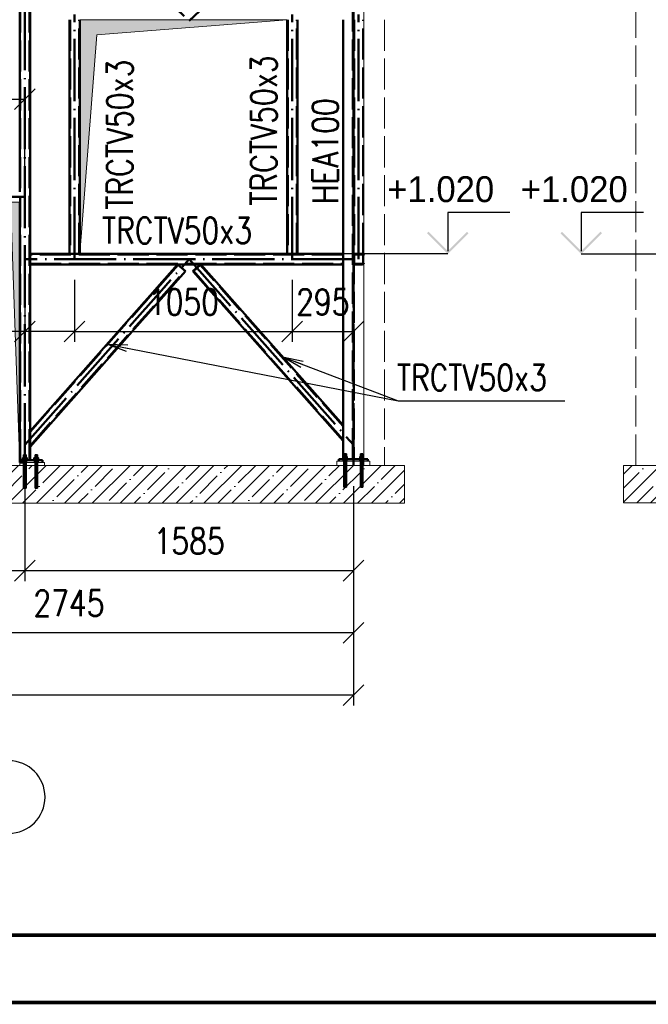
# Paper-space layout 'Layout1' of a CAD drawing. Extents: x -2 to 935, y -36 to 422.
# Tile 24 of 63: x 341 to 401, y 0 to 95. Entities that reach past the tile are written whole.
import ezdxf
from ezdxf.enums import TextEntityAlignment as Align

# ---------------------------------------------------------------- set-up
doc = ezdxf.new("R2010")
doc.units = 0
for name, pattern in [('ACAD_ISO02W100', [15, 12, -3]), ('ACAD_ISO04W100', [30.5, 24, -3, 0.5, -3]), ('HP_01_CER_B', [8, 5, -1, 1, -1])]:
    doc.linetypes.add(name, pattern=pattern)
doc.layers.get('0').update_dxf_attribs({"linetype": 'CONTINUOUS'})
doc.layers.get('DEFPOINTS').update_dxf_attribs({"color": 132, "linetype": 'CONTINUOUS'})
doc.layers.add('RAMECEK_HP', color=251, linetype='CONTINUOUS')
for name, color, linetype, lineweight in [('SS_KOTVY', 2, 'CONTINUOUS', 35), ('SS_KOTY', 3, 'CONTINUOUS', 25), ('SS_KOTY-VYSKOVA', 140, 'CONTINUOUS', 25), ('SS_OPLASTENI-PANEL', 9, 'CONTINUOUS', 13), ('SS_OSY_025', 7, 'HP_01_CER_B', 25), ('SS_PODKLADY', 9, 'CONTINUOUS', 13), ('SS_PODLITÍ', 9, 'CONTINUOUS', 13), ('SS_POPIS_PROFILU', 13, 'CONTINUOUS', 25), ('SS_SLOUPY', 143, 'CONTINUOUS', 50), ('SS_ZTUŽENÍ', 81, 'CONTINUOUS', 50)]:
    doc.layers.add(name, color=color, linetype=linetype, lineweight=lineweight)
doc.styles.add('ROMANS', font='romans.shx', dxfattribs={"width": 0.8})
doc.styles.add('romans.shx', font='romans.shx', dxfattribs={"height": 5})
doc.dimstyles.new('A-1_(2.5)_50AS', dxfattribs={"dimtxt": 2.5, "dimasz": 2, "dimexe": 1, "dimexo": 2, "dimgap": 0, "dimtad": 0, "dimdec": 1, "dimlfac": 50, "dimrnd": 1, "dimtxsty": 'ROMANS', "dimblk1": 'OBLIQUE', "dimblk2": 'OBLIQUE', "dimsah": 1, "dimcen": 2, "dimclrd": 256, "dimclre": 256, "dimclrt": 256, "dimadec": 1, "dimazin": 2, "dimtfac": 0.714286, "dimtdec": 1, "dimtmove": 0, "dimatfit": 3, "dimldrblk": 'OPEN', "dimfxl": 1, "dimtvp": 1.142857, "dimtfill": 1, "dimtolj": 1, "dimlwd": -1, "dimlwe": -1, "dimarcsym": 0})

# ---------------------------------------------------------------- blocks, each defined once
blk = doc.blocks.new('*U6')
at = {"layer": 'RAMECEK_HP', "lineweight": 35, "const_width": 0.35}
for points in [[(0, 420), (0, 0), (743, 0), (743, 420)], [(6.5, 413.5), (6.5, 6.5), (736.5, 6.5), (736.5, 413.5)]]:
    blk.add_lwpolyline(points, close=True, dxfattribs=at)
at = {"layer": 'DEFPOINTS', "style": 'ROMANS', "width": 0.8}
blk.add_attdef('TISK', text='', height=10, dxfattribs=at).set_placement((743, -33), align=Align.RIGHT)
blk = doc.blocks.new('_Oblique')
at = {"color": 0, "linetype": 'ByBlock', "lineweight": -2}
blk.add_line((-0.5, -0.5), (0.5, 0.5), dxfattribs=at)
blk = doc.blocks.new('*D109')
at = {"layer": 'DEFPOINTS', "color": 0, "transparency": 16777216}
for p in [(331.716, 51.807, -50360.74), (341.116, 51.807, -50360.74), (341.116, 41.659)]:
    blk.add_point(p, dxfattribs=at)
at = {"layer": 'SS_KOTY', "transparency": 16777216}
for p, q in [((331.716, 49.807), (331.716, 40.659)), ((341.116, 49.807), (341.116, 40.659)), ((331.716, 41.659), (341.116, 41.659))]:
    blk.add_line(p, q, dxfattribs=at)
at = {"layer": 'SS_KOTY', "transparency": 16777216, "xscale": 2, "yscale": 2, "zscale": 2, "rotation": 180}
blk.add_blockref('_Oblique', (331.716, 41.659), dxfattribs=at)
at = {"layer": 'SS_KOTY', "transparency": 16777216, "xscale": 2, "yscale": 2, "zscale": 2}
blk.add_blockref('_Oblique', (341.116, 41.659), dxfattribs=at)
at = {"layer": 'SS_KOTY', "transparency": 16777216, "insert": (336.416, 44.516), "char_height": 2.5, "attachment_point": 5, "style": 'ROMANS', "bg_fill": 3, "box_fill_scale": 1.1, "bg_fill_color": 256, "bg_fill_true_color": 13158600, "bg_fill_transparency": 0}
blk.add_mtext('\\A1;470', dxfattribs=at)
blk = doc.blocks.new('_OPEN')
at = {"color": 0, "linetype": 'ByBlock'}
for p, q in [((-1, 0.167), (0, 0)), ((0, 0), (-1, -0.167)), ((0, 0), (-1, 0))]:
    blk.add_line(p, q, dxfattribs=at)
blk = doc.blocks.new('*D110')
at = {"layer": 'DEFPOINTS', "color": 0, "transparency": 16777216}
for p in [(341.116, 51.807, -50360.74), (372.816, 51.807), (372.816, 41.659)]:
    blk.add_point(p, dxfattribs=at)
at = {"layer": 'SS_KOTY', "transparency": 16777216}
for p, q in [((341.116, 49.807), (341.116, 40.659)), ((372.816, 49.807), (372.816, 40.659)), ((341.116, 41.659), (372.816, 41.659))]:
    blk.add_line(p, q, dxfattribs=at)
at = {"layer": 'SS_KOTY', "transparency": 16777216, "xscale": 2, "yscale": 2, "zscale": 2, "rotation": 180}
blk.add_blockref('_Oblique', (341.116, 41.659), dxfattribs=at)
at = {"layer": 'SS_KOTY', "transparency": 16777216, "xscale": 2, "yscale": 2, "zscale": 2}
blk.add_blockref('_Oblique', (372.816, 41.659), dxfattribs=at)
at = {"layer": 'SS_KOTY', "transparency": 16777216, "insert": (356.966, 44.516), "char_height": 2.5, "attachment_point": 5, "style": 'ROMANS', "bg_fill": 3, "box_fill_scale": 1.1, "bg_fill_color": 256, "bg_fill_true_color": 13158600, "bg_fill_transparency": 0}
blk.add_mtext('\\A1;1585', dxfattribs=at)
blk = doc.blocks.new('*D111')
at = {"layer": 'DEFPOINTS', "color": 0, "transparency": 16777216}
for p in [(263.016, 51.807, -50361.2), (372.816, 51.807), (263.016, 29.659)]:
    blk.add_point(p, dxfattribs=at)
at = {"layer": 'SS_KOTY', "transparency": 16777216}
for p, q in [((263.016, 49.807), (263.016, 28.659)), ((372.816, 49.807), (372.816, 28.659)), ((372.816, 29.659), (263.016, 29.659))]:
    blk.add_line(p, q, dxfattribs=at)
at = {"layer": 'SS_KOTY', "transparency": 16777216, "xscale": 2, "yscale": 2, "zscale": 2, "rotation": 180}
blk.add_blockref('_Oblique', (263.016, 29.659), dxfattribs=at)
at = {"layer": 'SS_KOTY', "transparency": 16777216, "xscale": 2, "yscale": 2, "zscale": 2}
blk.add_blockref('_Oblique', (372.816, 29.659), dxfattribs=at)
at = {"layer": 'SS_KOTY', "transparency": 16777216, "insert": (317.916, 32.516), "char_height": 2.5, "attachment_point": 5, "style": 'ROMANS', "bg_fill": 3, "box_fill_scale": 1.1, "bg_fill_color": 256, "bg_fill_true_color": 13158600, "bg_fill_transparency": 0}
blk.add_mtext('\\A1;5490', dxfattribs=at)
blk = doc.blocks.new('*D121')
at = {"layer": 'DEFPOINTS', "color": 0, "transparency": 16777216}
for p in [(341.116, 71.707), (345.916, 71.707), (345.916, 64.718)]:
    blk.add_point(p, dxfattribs=at)
at = {"layer": 'SS_KOTY', "transparency": 16777216}
for p, q in [((341.116, 69.707), (341.116, 63.718)), ((345.916, 69.707), (345.916, 63.718)), ((341.116, 64.718), (333.973, 64.718)), ((345.916, 64.718), (341.116, 64.718))]:
    blk.add_line(p, q, dxfattribs=at)
at = {"layer": 'SS_KOTY', "transparency": 16777216, "xscale": 2, "yscale": 2, "zscale": 2, "rotation": 180}
blk.add_blockref('_Oblique', (341.116, 64.718), dxfattribs=at)
at = {"layer": 'SS_KOTY', "transparency": 16777216, "xscale": 2, "yscale": 2, "zscale": 2}
blk.add_blockref('_Oblique', (345.916, 64.718), dxfattribs=at)
at = {"layer": 'SS_KOTY', "transparency": 16777216, "insert": (336.544, 67.575), "char_height": 2.5, "attachment_point": 5, "style": 'ROMANS', "bg_fill": 3, "box_fill_scale": 1.1, "bg_fill_color": 256, "bg_fill_true_color": 13158600, "bg_fill_transparency": 0}
blk.add_mtext('\\A1;240', dxfattribs=at)
blk = doc.blocks.new('*D122')
at = {"layer": 'DEFPOINTS', "color": 0, "transparency": 16777216}
for p in [(345.916, 71.707), (366.916, 71.707), (366.916, 64.718)]:
    blk.add_point(p, dxfattribs=at)
at = {"layer": 'SS_KOTY', "transparency": 16777216}
for p, q in [((345.916, 69.707), (345.916, 63.718)), ((366.916, 69.707), (366.916, 63.718)), ((345.916, 64.718), (366.916, 64.718))]:
    blk.add_line(p, q, dxfattribs=at)
at = {"layer": 'SS_KOTY', "transparency": 16777216, "xscale": 2, "yscale": 2, "zscale": 2, "rotation": 180}
blk.add_blockref('_Oblique', (345.916, 64.718), dxfattribs=at)
at = {"layer": 'SS_KOTY', "transparency": 16777216, "xscale": 2, "yscale": 2, "zscale": 2}
blk.add_blockref('_Oblique', (366.916, 64.718), dxfattribs=at)
at = {"layer": 'SS_KOTY', "transparency": 16777216, "insert": (356.416, 67.575), "char_height": 2.5, "attachment_point": 5, "style": 'ROMANS', "bg_fill": 3, "box_fill_scale": 1.1, "bg_fill_color": 256, "bg_fill_true_color": 13158600, "bg_fill_transparency": 0}
blk.add_mtext('\\A1;1050', dxfattribs=at)
blk = doc.blocks.new('*D123')
at = {"layer": 'DEFPOINTS', "color": 0, "transparency": 16777216}
for p in [(366.916, 71.707), (372.816, 71.707), (372.816, 64.718)]:
    blk.add_point(p, dxfattribs=at)
at = {"layer": 'SS_KOTY', "transparency": 16777216}
for p, q in [((366.916, 69.707), (366.916, 63.718)), ((372.816, 69.707), (372.816, 63.718)), ((366.916, 64.718), (372.816, 64.718))]:
    blk.add_line(p, q, dxfattribs=at)
at = {"layer": 'SS_KOTY', "transparency": 16777216, "xscale": 2, "yscale": 2, "zscale": 2, "rotation": 180}
blk.add_blockref('_Oblique', (366.916, 64.718), dxfattribs=at)
at = {"layer": 'SS_KOTY', "transparency": 16777216, "xscale": 2, "yscale": 2, "zscale": 2}
blk.add_blockref('_Oblique', (372.816, 64.718), dxfattribs=at)
at = {"layer": 'SS_KOTY', "transparency": 16777216, "insert": (369.866, 67.575), "char_height": 2.5, "attachment_point": 5, "style": 'ROMANS', "bg_fill": 3, "box_fill_scale": 1.1, "bg_fill_color": 256, "bg_fill_true_color": 13158600, "bg_fill_transparency": 0}
blk.add_mtext('\\A1;295', dxfattribs=at)
blk = doc.blocks.new('*D125')
at = {"layer": 'DEFPOINTS', "color": 0, "transparency": 16777216}
for p in [(341.116, 87.128), (326.116, 77.707), (341.116, 77.707)]:
    blk.add_point(p, dxfattribs=at)
at = {"layer": 'SS_KOTY', "transparency": 16777216}
for p, q in [((326.116, 79.707), (326.116, 88.128)), ((341.116, 79.707), (341.116, 88.128)), ((326.116, 87.128), (341.116, 87.128))]:
    blk.add_line(p, q, dxfattribs=at)
at = {"layer": 'SS_KOTY', "transparency": 16777216, "xscale": 2, "yscale": 2, "zscale": 2, "rotation": 180}
blk.add_blockref('_Oblique', (326.116, 87.128), dxfattribs=at)
at = {"layer": 'SS_KOTY', "transparency": 16777216, "xscale": 2, "yscale": 2, "zscale": 2}
blk.add_blockref('_Oblique', (341.116, 87.128), dxfattribs=at)
at = {"layer": 'SS_KOTY', "transparency": 16777216, "insert": (333.616, 89.985), "char_height": 2.5, "attachment_point": 5, "style": 'ROMANS', "bg_fill": 3, "box_fill_scale": 1.1, "bg_fill_color": 256, "bg_fill_true_color": 13158600, "bg_fill_transparency": 0}
blk.add_mtext('\\A1;750', dxfattribs=at)
blk = doc.blocks.new('*D126')
at = {"layer": 'DEFPOINTS', "color": 0, "transparency": 16777216}
for p in [(317.916, 51.807), (372.816, 51.807), (317.916, 35.659)]:
    blk.add_point(p, dxfattribs=at)
at = {"layer": 'SS_KOTY', "transparency": 16777216}
for p, q in [((317.916, 49.807), (317.916, 34.659)), ((372.816, 49.807), (372.816, 34.659)), ((372.816, 35.659), (317.916, 35.659))]:
    blk.add_line(p, q, dxfattribs=at)
at = {"layer": 'SS_KOTY', "transparency": 16777216, "xscale": 2, "yscale": 2, "zscale": 2, "rotation": 180}
blk.add_blockref('_Oblique', (317.916, 35.659), dxfattribs=at)
at = {"layer": 'SS_KOTY', "transparency": 16777216, "xscale": 2, "yscale": 2, "zscale": 2}
blk.add_blockref('_Oblique', (372.816, 35.659), dxfattribs=at)
at = {"layer": 'SS_KOTY', "transparency": 16777216, "insert": (345.366, 38.516), "char_height": 2.5, "attachment_point": 5, "style": 'ROMANS', "bg_fill": 3, "box_fill_scale": 1.1, "bg_fill_color": 256, "bg_fill_true_color": 13158600, "bg_fill_transparency": 0}
blk.add_mtext('\\A1;2745', dxfattribs=at)

psp = doc.layouts.get("Layout1")

# ---------------------------------------------------------------- hatches: boundary and pattern name
at = {"layer": 'SS_KOTY-VYSKOVA'}
for points in [[(380.0579, 74.3484), (379.9164, 74.207), (381.9164, 72.207), (383.9164, 74.207), (383.775, 74.3484), (381.9164, 72.4898)], [(392.9419, 74.3484), (392.8005, 74.207), (394.8005, 72.207), (396.8005, 74.207), (396.6591, 74.3484), (394.8005, 72.4898)]]:
    psp.add_hatch(color=256, dxfattribs=at).paths.add_polyline_path(points)
at = {"layer": 'SS_PODKLADY'}
h = psp.add_hatch(color=256, dxfattribs=at)
h.dxf.hatch_style = 1
h.paths.add_polyline_path([(348.0578, 93.3404), (366.4159, 94.807), (346.4159, 94.807), (346.4159, 72.207)])
h = psp.add_hatch(dxfattribs=at)
h.set_pattern_fill('ANSI35', color=256, scale=0.3, style=0)
h.set_pattern_definition([(45, (512.8723, 51.807), (-1.34704, 1.34704), []), (45, (514.2193, 51.807), (-1.347038, 1.347038), [2.38125, -0.47625, 0, -0.47625])])
h.paths.add_polyline_path([(398.865, 48.1939), (518.3757, 48.1939), (518.3757, 51.807), (398.865, 51.807)], flags=0)

# ---------------------------------------------------------------- linework, layer by layer
at = {"layer": 'SS_KOTVY', "color": 7, "linetype": 'ACAD_ISO04W100', "ltscale": 0.25}
for p, q in [((341.3559, 52.507), (340.8759, 52.507)), ((341.1159, 52.507), (341.1159, 52.507)), ((342.4559, 52.507), (341.9759, 52.507)), ((342.2159, 52.507), (342.2159, 52.507)), ((372.2559, 52.607), (371.7759, 52.607)), ((372.0159, 52.607), (372.0159, 52.607)), ((373.8559, 52.607), (373.3759, 52.607)), ((373.6159, 52.607), (373.6159, 52.607))]:
    psp.add_line(p, q, dxfattribs=at)
at = {"layer": 'SS_KOTVY', "color": 3, "linetype": 'ACAD_ISO02W100', "ltscale": 0.25}
for p, q in [((340.8759, 52.357), (340.8805, 52.357)), ((340.8759, 52.357), (340.8759, 52.307)), ((340.8805, 52.357), (340.8941, 52.357)), ((340.8941, 52.357), (340.9163, 52.357)), ((341.0064, 52.557), (340.8969, 52.557)), ((340.8969, 52.557), (340.8969, 52.357)), ((340.9163, 52.357), (340.9462, 52.357)), ((340.9462, 52.357), (340.9825, 52.357)), ((340.9825, 52.357), (341.024, 52.357)), ((341.005, 52.827), (340.9959, 52.827)), ((340.9959, 52.827), (340.9959, 52.557)), ((341.031, 52.827), (341.005, 52.827)), ((341.2254, 52.557), (341.0064, 52.557)), ((341.0064, 52.557), (341.0064, 52.357)), ((341.024, 52.357), (341.0691, 52.357)), ((341.07, 52.827), (341.031, 52.827)), ((341.0691, 52.357), (341.1159, 52.357)), ((341.1159, 52.827), (341.07, 52.827)), ((341.1618, 52.827), (341.1159, 52.827)), ((341.1159, 52.357), (341.1627, 52.357)), ((341.2007, 52.827), (341.1618, 52.827)), ((341.1627, 52.357), (341.2077, 52.357)), ((341.2267, 52.827), (341.2007, 52.827)), ((341.2077, 52.357), (341.2492, 52.357)), ((341.3349, 52.557), (341.2254, 52.557)), ((341.2254, 52.557), (341.2254, 52.357)), ((341.2359, 52.827), (341.2267, 52.827)), ((341.2359, 52.557), (341.2359, 52.827)), ((341.2492, 52.357), (341.2856, 52.357)), ((341.2856, 52.357), (341.3154, 52.357)), ((341.3154, 52.357), (341.3376, 52.357)), ((341.3349, 52.357), (341.3349, 52.557)), ((341.3376, 52.357), (341.3513, 52.357)), ((341.3513, 52.357), (341.3559, 52.357)), ((341.3559, 52.307), (341.3559, 52.357)), ((371.8158, 52.457), (371.8163, 52.457)), ((371.8163, 52.457), (371.8262, 52.457)), ((372.0159, 52.657), (371.8262, 52.657)), ((371.8262, 52.657), (371.8262, 52.457)), ((371.8262, 52.457), (371.8462, 52.457)), ((371.8462, 52.457), (371.8825, 52.457)), ((371.8825, 52.457), (371.924, 52.457)), ((371.905, 52.927), (371.8959, 52.927)), ((371.8959, 52.927), (371.8959, 52.657)), ((371.931, 52.927), (371.905, 52.927)), ((371.924, 52.457), (371.9691, 52.457)), ((371.97, 52.927), (371.931, 52.927)), ((371.9691, 52.457), (372.0159, 52.457)), ((372.0159, 52.927), (371.97, 52.927)), ((372.0618, 52.927), (372.0159, 52.927)), ((372.2055, 52.657), (372.0159, 52.657)), ((372.0159, 52.657), (372.0159, 52.457)), ((372.0159, 52.457), (372.0627, 52.457)), ((372.1007, 52.927), (372.0618, 52.927)), ((372.0627, 52.457), (372.1077, 52.457)), ((372.1267, 52.927), (372.1007, 52.927)), ((372.1077, 52.457), (372.1492, 52.457)), ((372.1359, 52.927), (372.1267, 52.927)), ((372.1359, 52.657), (372.1359, 52.927)), ((372.1492, 52.457), (372.1856, 52.457)), ((372.1856, 52.457), (372.2055, 52.457)), ((372.2055, 52.457), (372.2055, 52.657)), ((372.2055, 52.457), (372.2154, 52.457)), ((372.2154, 52.457), (372.2376, 52.457)), ((372.2376, 52.457), (372.2513, 52.457)), ((372.2513, 52.457), (372.2559, 52.457)), ((372.2559, 52.407), (372.2559, 52.457)), ((373.3759, 52.457), (373.3805, 52.457)), ((373.3759, 52.457), (373.3759, 52.407)), ((373.3805, 52.457), (373.3941, 52.457)), ((373.3941, 52.457), (373.4163, 52.457)), ((373.4163, 52.457), (373.4262, 52.457)), ((373.6159, 52.657), (373.4262, 52.657)), ((373.4262, 52.657), (373.4262, 52.457)), ((373.4262, 52.457), (373.4462, 52.457)), ((373.4462, 52.457), (373.4825, 52.457)), ((373.4825, 52.457), (373.524, 52.457)), ((373.505, 52.927), (373.4959, 52.927)), ((373.4959, 52.927), (373.4959, 52.657)), ((373.531, 52.927), (373.505, 52.927)), ((373.524, 52.457), (373.5691, 52.457)), ((373.57, 52.927), (373.531, 52.927)), ((373.5691, 52.457), (373.6159, 52.457)), ((373.6159, 52.927), (373.57, 52.927)), ((373.6618, 52.927), (373.6159, 52.927)), ((373.8055, 52.657), (373.6159, 52.657)), ((373.6159, 52.657), (373.6159, 52.457)), ((373.6159, 52.457), (373.6627, 52.457)), ((373.7007, 52.927), (373.6618, 52.927)), ((373.6627, 52.457), (373.7077, 52.457)), ((373.7267, 52.927), (373.7007, 52.927)), ((373.7077, 52.457), (373.7492, 52.457)), ((373.7359, 52.927), (373.7267, 52.927)), ((373.7359, 52.657), (373.7359, 52.927)), ((373.7492, 52.457), (373.7856, 52.457)), ((373.7856, 52.457), (373.8055, 52.457)), ((373.8055, 52.457), (373.8055, 52.657)), ((373.8055, 52.457), (373.8154, 52.457)), ((373.8154, 52.457), (373.816, 52.457)), ((373.816, 52.457), (373.8376, 52.457)), ((373.8376, 52.457), (373.8513, 52.457)), ((373.8513, 52.457), (373.8559, 52.457)), ((373.8559, 52.407), (373.8559, 52.457))]:
    psp.add_line(p, q, dxfattribs=at)
at = {"layer": 'SS_KOTVY', "color": 1, "linetype": 'Continuous', "ltscale": 0.25}
for p, q in [((341.9759, 52.357), (341.9805, 52.357)), ((341.9759, 52.357), (341.9759, 52.307)), ((341.9805, 52.357), (341.9941, 52.357)), ((341.9941, 52.357), (342.0163, 52.357)), ((342.1064, 52.557), (341.9969, 52.557)), ((341.9969, 52.557), (341.9969, 52.357)), ((342.0163, 52.357), (342.0462, 52.357)), ((342.0462, 52.357), (342.0825, 52.357)), ((342.0825, 52.357), (342.124, 52.357)), ((342.105, 52.827), (342.0959, 52.827)), ((342.0959, 52.827), (342.0959, 52.557)), ((342.131, 52.827), (342.105, 52.827)), ((342.3254, 52.557), (342.1064, 52.557)), ((342.1064, 52.557), (342.1064, 52.357)), ((342.124, 52.357), (342.1691, 52.357)), ((342.17, 52.827), (342.131, 52.827)), ((342.1691, 52.357), (342.2159, 52.357)), ((342.2159, 52.827), (342.17, 52.827)), ((342.2618, 52.827), (342.2159, 52.827)), ((342.2159, 52.357), (342.2627, 52.357)), ((342.3007, 52.827), (342.2618, 52.827)), ((342.2627, 52.357), (342.3077, 52.357)), ((342.3267, 52.827), (342.3007, 52.827)), ((342.3077, 52.357), (342.3492, 52.357)), ((342.4349, 52.557), (342.3254, 52.557)), ((342.3254, 52.557), (342.3254, 52.357)), ((342.3359, 52.827), (342.3267, 52.827)), ((342.3359, 52.557), (342.3359, 52.827)), ((342.3492, 52.357), (342.3856, 52.357)), ((342.3856, 52.357), (342.4154, 52.357)), ((342.4154, 52.357), (342.4376, 52.357)), ((342.4349, 52.357), (342.4349, 52.557)), ((342.4376, 52.357), (342.4513, 52.357)), ((342.4513, 52.357), (342.4559, 52.357)), ((342.4559, 52.307), (342.4559, 52.357)), ((371.7759, 52.457), (371.7805, 52.457)), ((371.7759, 52.457), (371.7759, 52.407)), ((371.7805, 52.457), (371.7941, 52.457)), ((371.7941, 52.457), (371.8158, 52.457))]:
    psp.add_line(p, q, dxfattribs=at)
at = {"layer": 'SS_KOTY-VYSKOVA'}
for p, q in [((387.9164, 76.207, -50360.24), (381.9164, 76.207, -50360.24)), ((381.9164, 76.207, -50360.24), (381.9164, 72.4898, -50360.24)), ((400.8005, 76.207, 45599.36), (394.8005, 76.207, 45599.36)), ((394.8005, 76.207, 45599.36), (394.8005, 72.4898, 45599.36)), ((381.9164, 72.207), (371.8163, 72.207)), ((394.8005, 72.207), (404.0719, 72.207))]:
    psp.add_line(p, q, dxfattribs=at)
at = {"layer": 'SS_OPLASTENI-PANEL', "color": 9, "linetype": 'ACAD_ISO02W100', "ltscale": 0.25}
for p, q in [((375.8159, 109.807), (375.8159, 51.807)), ((400.0723, 51.807), (400.0723, 109.807)), ((375.8159, 72.207), (373.8159, 72.207))]:
    psp.add_line(p, q, dxfattribs=at)
at = {"layer": 'SS_OSY_025', "linetype": 'Continuous', "ltscale": 0.25}
psp.add_arc((339.5587, 19.8161), 3.5, 270, 90, dxfattribs=at)
at = {"layer": 'SS_PODKLADY', "ltscale": 0.25}
for p, q in [((377.7473, 48.1629), (377.7473, 51.807)), ((518.3757, 51.807), (398.865, 51.807)), ((398.865, 51.807), (398.865, 48.1939)), ((398.865, 48.1939), (518.3757, 48.1939))]:
    psp.add_line(p, q, dxfattribs=at)
at = {"layer": 'SS_PODKLADY', "elevation": -50360.24}
psp.add_lwpolyline([(346.4159, 72.207), (346.4159, 94.807), (366.4159, 94.807), (348.0578, 93.3404), (346.4159, 72.207)], dxfattribs=at)
at = {"layer": 'SS_PODLITÍ', "ltscale": 0.25}
psp.add_line((374.4159, 51.807), (374.4159, 52.207), dxfattribs=at)
at = {"layer": 'SS_POPIS_PROFILU', "color": 0, "linetype": 'ByBlock'}
for p, q in [((367.7417, 61.2494), (365.9898, 62.2702)), ((365.9898, 62.2702), (367.9781, 61.8728)), ((365.9898, 62.2702), (367.8599, 61.5611))]:
    psp.add_line(p, q, dxfattribs=at)
at = {"layer": 'SS_POPIS_PROFILU', "color": 13}
psp.add_lwpolyline([(365.9898, 62.2702), (377.1197, 58.0501), (393.215, 58.0501)], dxfattribs=at)
at = {"layer": 'SS_SLOUPY', "color": 1, "linetype": 'Continuous', "ltscale": 0.25}
for p, q in [((371.8159, 94.807), (371.8159, 72.207)), ((374.2159, 52.407), (371.4159, 52.407))]:
    psp.add_line(p, q, dxfattribs=at)
at = {"layer": 'SS_ZTUŽENÍ', "color": 7, "linetype": 'ACAD_ISO04W100', "ltscale": 0.25}
for p, q in [((341.1159, 109.807), (356.9659, 94.707)), ((356.9659, 94.707), (372.8159, 109.807))]:
    psp.add_line(p, q, dxfattribs=at)
at = {"layer": 'SS_ZTUŽENÍ', "color": 1, "linetype": 'Continuous', "ltscale": 0.25}
for p, q in [((345.4159, 94.807), (345.4159, 72.207)), ((346.4159, 72.207), (346.4159, 94.807)), ((366.4159, 94.807), (366.4159, 72.207)), ((367.4159, 72.207), (367.4159, 94.807)), ((371.8159, 72.207), (341.6159, 72.207)), ((342.8159, 52.307), (340.6159, 52.307))]:
    psp.add_line(p, q, dxfattribs=at)
at = {"layer": 'SS_ZTUŽENÍ', "color": 3, "linetype": 'ACAD_ISO02W100', "ltscale": 0.25}
for p, q in [((345.4759, 94.807), (345.4759, 72.207)), ((346.3559, 72.207), (346.3559, 94.807)), ((366.4759, 94.807), (366.4759, 72.207)), ((367.3559, 72.207), (367.3559, 94.807)), ((372.8159, 94.807), (372.8159, 72.207)), ((372.8759, 94.807), (372.8759, 72.207)), ((373.7559, 72.207), (373.7559, 94.807)), ((372.9359, 72.207), (372.8159, 72.207)), ((373.6959, 72.207), (372.9359, 72.207)), ((373.8159, 72.207), (373.6959, 72.207))]:
    psp.add_line(p, q, dxfattribs=at)

# ---------------------------------------------------------------- block references
at = {"layer": 'RAMECEK_HP'}
psp.add_blockref('*U6', (0, 0), dxfattribs=at)

# ---------------------------------------------------------------- texts
at = {"layer": 'SS_KOTY-VYSKOVA'}
for p in [(376.0828, 77.207), (388.9669, 77.207)]:
    psp.add_text('+1.020', height=2.5, dxfattribs=at).set_placement(p)
at = {"layer": 'SS_POPIS_PROFILU', "color": 13, "style": 'romans.shx', "width": 0.8}
for s, p in [('TRCTV50x3', (351.5205, 76.4735)), ('TRCTV50x3', (365.4159, 76.8771)), ('HEA100', (371.3568, 77.0306))]:
    psp.add_text(s, height=2.5, rotation=90, dxfattribs=at).set_placement(p)
for p in [(348.5576, 73.228), (377.0041, 59.0501), (377.0041, 59.0501)]:
    psp.add_text('TRCTV50x3', height=2.5, dxfattribs=at).set_placement(p)

# ---------------------------------------------------------------- next in the draw order: dimensions: what is measured, and where the dimension line sits
at = {"layer": 'SS_KOTY'}
for base, p1, p2, picture, middle in [((341.1159, 87.1281), (326.1159, 77.707), (341.1159, 77.707), '*D125', (333.6159, 89.9852)), ((341.1159, 41.6587), (331.7159, 51.807, -50360.74), (341.1159, 51.807, -50360.74), '*D109', (336.4159, 44.5159))]:
    dim = psp.add_linear_dim(base=base, p1=p1, p2=p2, dimstyle='A-1_(2.5)_50AS', override={"dimtmove": 1}, dxfattribs=at)
    dim.commit()
    dim.dimension.update_dxf_attribs({"geometry": picture, "text_midpoint": middle})
dim = psp.add_linear_dim(base=(345.9159, 64.7183), p1=(341.1159, 71.707), p2=(345.9159, 71.707), dimstyle='A-1_(2.5)_50AS', dxfattribs=at)
dim.commit()
dim.dimension.update_dxf_attribs({"geometry": '*D121', "text_midpoint": (336.5444, 64.7183), "dimtype": 160})

# ---------------------------------------------------------------- next in the draw order: linework, layer by layer
at = {"layer": 'SS_ZTUŽENÍ', "color": 1, "linetype": 'Continuous', "ltscale": 0.25}
for p, q in [((340.6159, 107.807), (340.6159, 78.207)), ((341.6159, 52.307), (341.6159, 107.807)), ((340.6159, 77.207), (340.6159, 52.307))]:
    psp.add_line(p, q, dxfattribs=at)
at = {"layer": 'SS_ZTUŽENÍ', "color": 3, "linetype": 'ACAD_ISO02W100', "ltscale": 0.25}
for p, q in [((340.6759, 107.807), (340.6759, 52.307)), ((341.5559, 52.307), (341.5559, 107.807))]:
    psp.add_line(p, q, dxfattribs=at)
at = {"layer": 'SS_ZTUŽENÍ', "color": 7, "linetype": 'ACAD_ISO04W100', "ltscale": 0.25}
psp.add_line((341.1159, 77.707), (317.9159, 77.707), dxfattribs=at)

# ---------------------------------------------------------------- next in the draw order: dimensions: what is measured, and where the dimension line sits
at = {"layer": 'SS_KOTY'}
for base, p1, p2, picture, middle in [((366.9159, 64.7183), (345.9159, 71.707), (366.9159, 71.707), '*D122', (356.4159, 67.5754)), ((372.8159, 41.6587), (341.1159, 51.807, -50360.74), (372.8159, 51.807), '*D110', (356.9659, 44.5159))]:
    dim = psp.add_linear_dim(base=base, p1=p1, p2=p2, dimstyle='A-1_(2.5)_50AS', override={"dimtmove": 1}, dxfattribs=at)
    dim.commit()
    dim.dimension.update_dxf_attribs({"geometry": picture, "text_midpoint": middle})

# ---------------------------------------------------------------- next in the draw order: linework, layer by layer
at = {"layer": 'SS_POPIS_PROFILU', "color": 0, "linetype": 'ByBlock'}
for p, q in [((350.9243, 62.7848), (349.0242, 63.4924)), ((349.0242, 63.4924), (351.0511, 63.4393)), ((349.0242, 63.4924), (350.9877, 63.112))]:
    psp.add_line(p, q, dxfattribs=at)
at = {"layer": 'SS_ZTUŽENÍ', "color": 7, "linetype": 'ACAD_ISO04W100', "ltscale": 0.25}
for p, q in [((345.9159, 71.707), (345.9159, 95.307)), ((341.1159, 53.807), (356.9659, 71.707))]:
    psp.add_line(p, q, dxfattribs=at)
at = {"layer": 'SS_ZTUŽENÍ', "color": 1, "linetype": 'Continuous', "ltscale": 0.25}
for p, q in [((355.8553, 71.207), (341.6159, 55.1259)), ((341.6159, 53.6175), (356.604, 70.5441)), ((356.604, 70.5441), (355.8553, 71.207)), ((358.0765, 71.207), (357.3278, 70.5441)), ((357.3405, 70.5296), (357.3278, 70.5441)), ((358.0892, 71.1926), (357.3405, 70.5296)), ((358.0323, 71.1663), (357.3735, 70.583)), ((357.3847, 70.5703), (357.3735, 70.583)), ((358.0435, 71.1537), (357.3847, 70.5703)), ((358.0323, 71.1663), (358.0435, 71.1537)), ((358.0892, 71.1926), (358.0765, 71.207))]:
    psp.add_line(p, q, dxfattribs=at)
at = {"layer": 'SS_ZTUŽENÍ', "color": 3, "linetype": 'ACAD_ISO02W100', "ltscale": 0.25}
for p, q in [((355.9002, 71.1672), (341.6159, 55.0354)), ((341.6159, 53.708), (356.559, 70.5838))]:
    psp.add_line(p, q, dxfattribs=at)

# ---------------------------------------------------------------- next in the draw order: dimensions: what is measured, and where the dimension line sits
at = {"layer": 'SS_KOTY'}
dim = psp.add_linear_dim(base=(372.8159, 64.7183), p1=(366.9159, 71.707), p2=(372.8159, 71.707), dimstyle='A-1_(2.5)_50AS', override={"dimtmove": 1}, dxfattribs=at)
dim.commit()
dim.dimension.update_dxf_attribs({"geometry": '*D123', "text_midpoint": (369.8659, 67.5754)})
dim = psp.add_linear_dim(base=(263.0159, 29.6587), p1=(372.8159, 51.807), p2=(263.0159, 51.807, -50361.2), dimstyle='A-1_(2.5)_50AS', dxfattribs=at)
dim.commit()
dim.dimension.update_dxf_attribs({"geometry": '*D111', "text_midpoint": (317.9159, 32.5159)})

# ---------------------------------------------------------------- next in the draw order: linework, layer by layer
at = {"layer": 'SS_OPLASTENI-PANEL', "color": 9, "linetype": 'Continuous', "ltscale": 0.25}
psp.add_line((373.8159, 109.807), (373.8159, 52.407), dxfattribs=at)
at = {"layer": 'SS_POPIS_PROFILU', "color": 13}
psp.add_lwpolyline([(349.0242, 63.4924), (377.1197, 58.0501), (393.215, 58.0501)], dxfattribs=at)
at = {"layer": 'SS_SLOUPY', "color": 3, "linetype": 'ACAD_ISO02W100', "ltscale": 0.25}
for p, q in [((372.7659, 52.407), (372.7659, 109.807)), ((372.8659, 109.807), (372.8659, 52.407))]:
    psp.add_line(p, q, dxfattribs=at)
at = {"layer": 'SS_SLOUPY', "color": 1, "linetype": 'Continuous', "ltscale": 0.25}
psp.add_line((371.8159, 71.207), (371.8159, 52.407), dxfattribs=at)
at = {"layer": 'SS_ZTUŽENÍ', "color": 7, "linetype": 'ACAD_ISO04W100', "ltscale": 0.25}
for p, q in [((366.9159, 71.707), (366.9159, 95.307)), ((373.3159, 71.707), (373.3159, 95.307)), ((372.8159, 71.707), (341.1159, 71.707)), ((356.9659, 71.707), (372.8159, 53.807)), ((373.3159, 71.707), (373.3159, 71.707))]:
    psp.add_line(p, q, dxfattribs=at)
at = {"layer": 'SS_ZTUŽENÍ', "color": 1, "linetype": 'Continuous', "ltscale": 0.25}
for p, q in [((371.8159, 72.207), (371.8159, 71.207)), ((341.6159, 71.207), (371.8159, 71.207)), ((371.8159, 54.1821), (357.3405, 70.5296)), ((371.8159, 55.6906), (358.0892, 71.1926))]:
    psp.add_line(p, q, dxfattribs=at)
at = {"layer": 'SS_ZTUŽENÍ', "color": 3, "linetype": 'ACAD_ISO02W100', "ltscale": 0.25}
for p, q in [((371.8159, 72.147), (341.6159, 72.147)), ((341.6159, 71.267), (371.8159, 71.267)), ((372.8159, 72.087), (372.8159, 71.327)), ((372.8759, 72.087), (372.8759, 71.327)), ((373.6959, 72.147), (372.9359, 72.147)), ((372.9359, 71.267), (373.6959, 71.267)), ((373.7559, 71.327), (373.7559, 72.087)), ((357.3735, 70.583), (371.8159, 54.2726)), ((371.8159, 55.6001), (358.0435, 71.1537)), ((372.9359, 71.207), (373.6959, 71.207))]:
    psp.add_line(p, q, dxfattribs=at)
for centre, start, end in [((372.9359, 72.087), 90, 180), ((373.6959, 72.087), 0, 90), ((372.9359, 71.327), 180, 270), ((373.6959, 71.327), 270, 0)]:
    psp.add_arc(centre, 0.12, start, end, dxfattribs=at)
at = {"layer": 'SS_ZTUŽENÍ', "color": 3, "linetype": 'ACAD_ISO02W100', "ltscale": 0.25, "extrusion": (2.42501e-12, -1.00429e-12, -1)}
psp.add_arc((-372.9359, 72.087), 0.06, 0, 90, dxfattribs=at)
at = {"layer": 'SS_ZTUŽENÍ', "color": 3, "linetype": 'ACAD_ISO02W100', "ltscale": 0.25, "extrusion": (-4.85094e-12, -2.00889e-12, -1)}
psp.add_arc((-372.9359, 71.327, 0), 0.06, 270, 0, dxfattribs=at)
at = {"layer": 'SS_ZTUŽENÍ', "color": 3, "linetype": 'ACAD_ISO02W100', "ltscale": 0.25, "extrusion": (-1.00491e-12, -2.42501e-12, -1)}
psp.add_arc((-373.6959, 72.087), 0.06, 90, 180, dxfattribs=at)
at = {"layer": 'SS_ZTUŽENÍ', "color": 3, "linetype": 'ACAD_ISO02W100', "ltscale": 0.25, "extrusion": (2.00889e-12, -4.85033e-12, -1)}
psp.add_arc((-373.6959, 71.327), 0.06, 180, 270, dxfattribs=at)

# ---------------------------------------------------------------- next in the draw order: dimensions: what is measured, and where the dimension line sits
at = {"layer": 'SS_KOTY'}
dim = psp.add_linear_dim(base=(317.9159, 35.6587), p1=(372.8159, 51.807), p2=(317.9159, 51.807), dimstyle='A-1_(2.5)_50AS', dxfattribs=at)
dim.commit()
dim.dimension.update_dxf_attribs({"geometry": '*D126', "text_midpoint": (345.3659, 38.5159)})

# ---------------------------------------------------------------- next in the draw order: hatches: boundary and pattern name
at = {"layer": 'SS_PODKLADY'}
h = psp.add_hatch(color=256, dxfattribs=at)
h.dxf.hatch_style = 1
h.paths.add_polyline_path([(339.7885, 75.6437), (340.6159, 51.807), (340.6159, 77.207), (326.6159, 77.207)])
h = psp.add_hatch(dxfattribs=at)
h.set_pattern_fill('ANSI35', color=256, scale=0.3, style=0)
h.set_pattern_definition([(45, (372.8159, 51.807), (-1.347038, 1.347038), []), (45, (374.163, 51.807), (-1.347038, 1.347038), [2.38125, -0.47625, 0, -0.47625])])
h.paths.add_polyline_path([(257.9477, 48.1629), (377.7473, 48.1629), (377.7473, 51.807), (257.9477, 51.807)], flags=0)

# ---------------------------------------------------------------- next in the draw order: linework, layer by layer
at = {"layer": 'SS_KOTVY', "color": 3, "linetype": 'ACAD_ISO02W100', "ltscale": 0.25}
for p, q in [((340.9959, 52.307), (340.9959, 52.107)), ((341.2359, 52.107), (341.2359, 52.307)), ((342.0959, 52.307), (342.0959, 52.107)), ((342.3359, 52.107), (342.3359, 52.307)), ((371.8959, 52.407), (371.8959, 52.207)), ((372.1359, 52.207), (372.1359, 52.407)), ((373.4959, 52.407), (373.4959, 52.207)), ((373.7359, 52.207), (373.7359, 52.407)), ((340.9959, 52.107), (340.9959, 49.627)), ((341.2359, 49.627), (341.2359, 52.107)), ((342.0959, 52.107), (342.0959, 51.807)), ((342.0959, 51.807), (342.0959, 49.627)), ((342.3359, 51.807), (342.3359, 52.107)), ((342.3359, 49.627), (342.3359, 51.807)), ((371.8959, 52.207), (371.8959, 49.727)), ((372.1359, 49.727), (372.1359, 52.207)), ((373.4959, 52.207), (373.4959, 49.727)), ((373.7359, 49.727), (373.7359, 52.207)), ((340.9959, 49.627), (340.9982, 49.627)), ((340.9982, 49.627), (341.005, 49.627)), ((341.005, 49.627), (341.0161, 49.627)), ((341.0161, 49.627), (341.031, 49.627)), ((341.031, 49.627), (341.0492, 49.627)), ((341.0492, 49.627), (341.07, 49.627)), ((341.07, 49.627), (341.0925, 49.627)), ((341.0925, 49.627), (341.1159, 49.627)), ((341.1159, 49.627), (341.1393, 49.627)), ((341.1393, 49.627), (341.1618, 49.627)), ((341.1618, 49.627), (341.1825, 49.627)), ((341.1825, 49.627), (341.2007, 49.627)), ((341.2007, 49.627), (341.2157, 49.627)), ((341.2157, 49.627), (341.2267, 49.627)), ((341.2267, 49.627), (341.2336, 49.627)), ((341.2336, 49.627), (341.2359, 49.627)), ((342.0959, 49.627), (342.0982, 49.627)), ((342.0982, 49.627), (342.105, 49.627)), ((342.105, 49.627), (342.1161, 49.627)), ((342.1161, 49.627), (342.131, 49.627)), ((342.131, 49.627), (342.1492, 49.627)), ((342.1492, 49.627), (342.17, 49.627)), ((342.17, 49.627), (342.1925, 49.627)), ((342.1925, 49.627), (342.2159, 49.627)), ((342.2159, 49.627), (342.2393, 49.627)), ((342.2393, 49.627), (342.2618, 49.627)), ((342.2618, 49.627), (342.2825, 49.627)), ((342.2825, 49.627), (342.3007, 49.627)), ((342.3007, 49.627), (342.3157, 49.627)), ((342.3157, 49.627), (342.3267, 49.627)), ((342.3267, 49.627), (342.3336, 49.627)), ((342.3336, 49.627), (342.3359, 49.627)), ((371.8959, 49.727), (371.8982, 49.727)), ((371.8982, 49.727), (371.905, 49.727)), ((371.905, 49.727), (371.9161, 49.727)), ((371.9161, 49.727), (371.931, 49.727)), ((371.931, 49.727), (371.9492, 49.727)), ((371.9492, 49.727), (371.97, 49.727)), ((371.97, 49.727), (371.9925, 49.727)), ((371.9925, 49.727), (372.0159, 49.727)), ((372.0159, 49.727), (372.0393, 49.727)), ((372.0393, 49.727), (372.0618, 49.727)), ((372.0618, 49.727), (372.0825, 49.727)), ((372.0825, 49.727), (372.1007, 49.727)), ((372.1007, 49.727), (372.1157, 49.727)), ((372.1157, 49.727), (372.1267, 49.727)), ((372.1267, 49.727), (372.1336, 49.727)), ((372.1336, 49.727), (372.1359, 49.727)), ((373.4959, 49.727), (373.4982, 49.727)), ((373.4982, 49.727), (373.505, 49.727)), ((373.505, 49.727), (373.5161, 49.727)), ((373.5161, 49.727), (373.531, 49.727)), ((373.531, 49.727), (373.5492, 49.727)), ((373.5492, 49.727), (373.57, 49.727)), ((373.57, 49.727), (373.5925, 49.727)), ((373.5925, 49.727), (373.6159, 49.727)), ((373.6159, 49.727), (373.6393, 49.727)), ((373.6393, 49.727), (373.6618, 49.727)), ((373.6618, 49.727), (373.6825, 49.727)), ((373.6825, 49.727), (373.7007, 49.727)), ((373.7007, 49.727), (373.7157, 49.727)), ((373.7157, 49.727), (373.7267, 49.727)), ((373.7267, 49.727), (373.7336, 49.727)), ((373.7336, 49.727), (373.7359, 49.727))]:
    psp.add_line(p, q, dxfattribs=at)
at = {"layer": 'SS_KOTVY', "color": 7, "linetype": 'ACAD_ISO04W100', "ltscale": 0.25}
for p, q in [((341.1159, 52.827), (341.1159, 49.627)), ((342.2159, 52.827), (342.2159, 49.627)), ((372.0159, 52.927), (372.0159, 49.727)), ((373.6159, 52.927), (373.6159, 49.727)), ((341.2359, 51.907), (340.9959, 51.907)), ((341.1159, 51.907), (341.1159, 51.907)), ((342.3359, 51.907), (342.0959, 51.907)), ((342.2159, 51.907), (342.2159, 51.907)), ((372.1359, 52.007), (371.8959, 52.007)), ((372.0159, 52.007), (372.0159, 52.007)), ((373.7359, 52.007), (373.4959, 52.007)), ((373.6159, 52.007), (373.6159, 52.007))]:
    psp.add_line(p, q, dxfattribs=at)
at = {"layer": 'SS_OPLASTENI-PANEL', "color": 9, "linetype": 'ACAD_ISO02W100', "ltscale": 0.25}
psp.add_line((373.8159, 52.407), (373.8159, 51.807), dxfattribs=at)
at = {"layer": 'SS_PODKLADY', "ltscale": 0.25}
for p, q in [((377.7473, 51.807), (257.9477, 51.807)), ((257.9477, 48.1629), (377.7473, 48.1629))]:
    psp.add_line(p, q, dxfattribs=at)
at = {"layer": 'SS_PODKLADY', "elevation": -50360.24}
psp.add_lwpolyline([(340.6159, 51.807), (340.6159, 77.207), (326.6159, 77.207), (339.7885, 75.6437), (340.6159, 51.807)], dxfattribs=at)
at = {"layer": 'SS_PODLITÍ', "ltscale": 0.25}
for p, q in [((340.6159, 52.107), (340.6159, 51.807)), ((343.0159, 52.107), (341.1159, 52.107)), ((343.0159, 51.807), (343.0159, 52.107)), ((374.4159, 52.207), (371.2159, 52.207)), ((371.2159, 52.207), (371.2159, 51.807))]:
    psp.add_line(p, q, dxfattribs=at)
at = {"layer": 'SS_SLOUPY', "color": 7, "linetype": 'ACAD_ISO04W100', "ltscale": 0.25}
psp.add_line((372.8159, 51.807), (372.8159, 109.807), dxfattribs=at)
at = {"layer": 'SS_SLOUPY', "color": 1, "linetype": 'Continuous', "ltscale": 0.25}
for p, q in [((371.4159, 52.407), (371.4159, 52.207)), ((374.2159, 52.207), (374.2159, 52.407))]:
    psp.add_line(p, q, dxfattribs=at)
at = {"layer": 'SS_SLOUPY', "color": 3, "linetype": 'ACAD_ISO02W100', "ltscale": 0.25}
for p, q in [((371.8759, 52.407), (371.8759, 52.207)), ((372.1559, 52.207), (372.1559, 52.407)), ((373.4759, 52.407), (373.4759, 52.207)), ((373.7559, 52.207), (373.7559, 52.407))]:
    psp.add_line(p, q, dxfattribs=at)
at = {"layer": 'SS_ZTUŽENÍ', "color": 7, "linetype": 'ACAD_ISO04W100', "ltscale": 0.25}
psp.add_line((341.1159, 51.807), (341.1159, 109.807), dxfattribs=at)
at = {"layer": 'SS_ZTUŽENÍ', "color": 1, "linetype": 'Continuous', "ltscale": 0.25}
for p, q in [((340.6159, 52.307), (340.6159, 52.107)), ((342.8159, 52.107), (342.8159, 52.307)), ((341.1159, 52.107), (340.6159, 52.107))]:
    psp.add_line(p, q, dxfattribs=at)
at = {"layer": 'SS_ZTUŽENÍ', "color": 3, "linetype": 'ACAD_ISO02W100', "ltscale": 0.25}
for p, q in [((340.9759, 52.307), (340.9759, 52.107)), ((341.2559, 52.107), (341.2559, 52.307)), ((342.0759, 52.307), (342.0759, 52.107)), ((342.3559, 52.107), (342.3559, 52.307))]:
    psp.add_line(p, q, dxfattribs=at)

doc.saveas('drawing.dxf')
